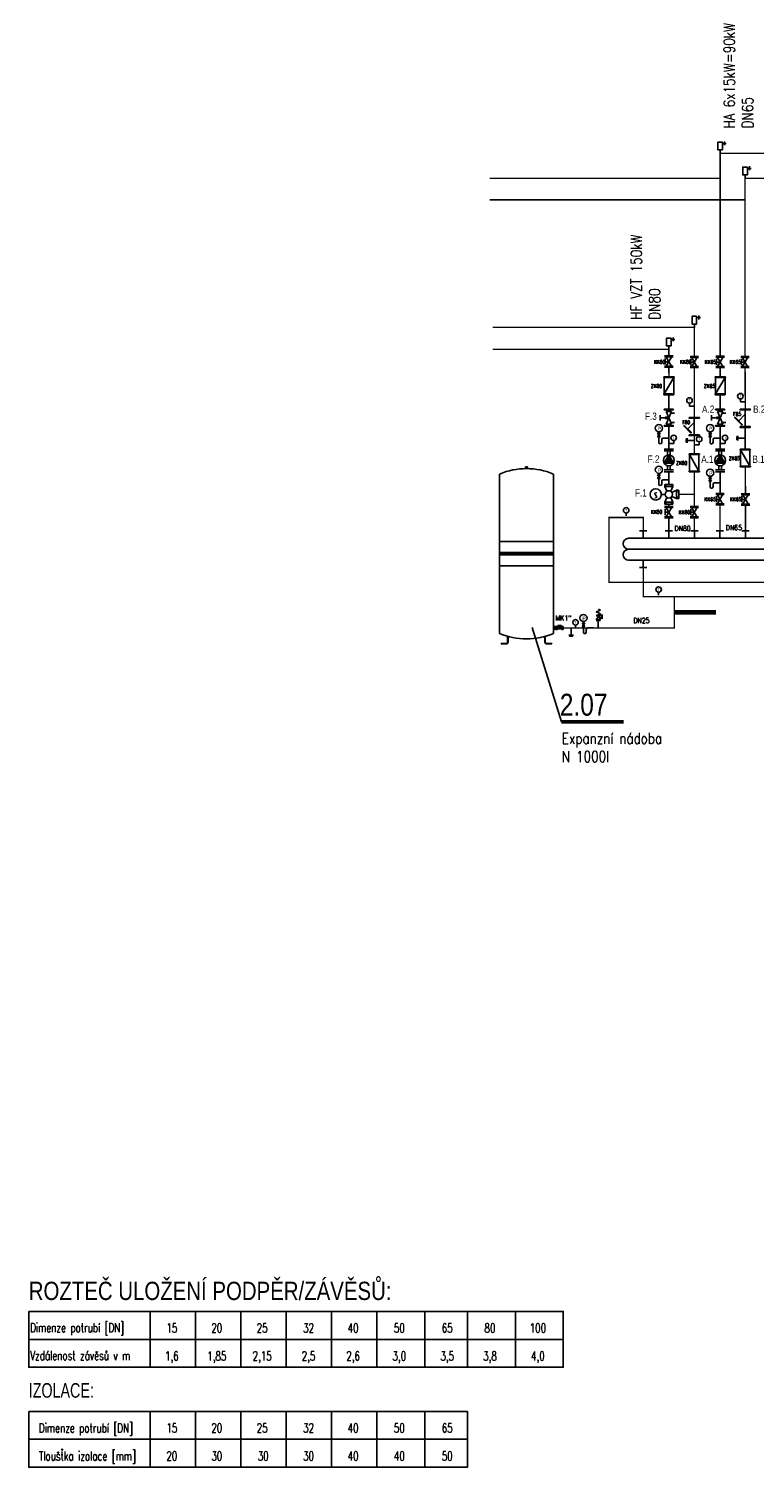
# Model space of a CAD drawing. Header units: millimetres. Extents: x -29085 to 3627694, y -159961 to 2281735.
# Tile 8 of 229: x 9867 to 19801, y 2114 to 21806. Entities that reach past the tile are written whole.
import ezdxf
from ezdxf.enums import TextEntityAlignment as Align

# ---------------------------------------------------------------- set-up
doc = ezdxf.new("R2010")
doc.units = ezdxf.units.MM
for name, pattern in [('ACAD_ISO04W100', [30, 24, -3, 0, -3]), ('DASHED', [19.05, 12.7, -6.35]), ('ČÁRKOVANÁ', [19.05, 12.7, -6.35])]:
    doc.linetypes.add(name, pattern=pattern)
for name, color, linetype in [('ARMATURY', 7, 'Continuous'), ('CH_armatury', 7, 'Continuous'), ('G armatury', 7, 'Continuous'), ('NWT-UT_TEXT', 90, 'Continuous'), ('NWT_UT_POZICE', 32, 'Continuous'), ('NWT_UT_PRIV', 1, 'Continuous'), ('NWT_UT_TEXT', 90, 'Continuous'), ('NWT_UT_ZARIZENI', 4, 'Continuous'), ('NWT_UT_ZARIZENÍ', 4, 'Continuous'), ('NWT_UT_ZPÁT', 150, 'DASHED'), ('UT_POZICE', 1, 'Continuous'), ('UT_SV', 3, 'ACAD_ISO04W100'), ('UT_TEXT', 90, 'Continuous')]:
    doc.layers.add(name, color=color, linetype=linetype)
doc.layers.add('G-TECHOLOGIE', color=6, linetype='Continuous', lineweight=20)
doc.layers.add('NEKO_armatury', color=7, linetype='Continuous', lineweight=25)
doc.styles.add('ARIAL', font='arial.ttf', dxfattribs={"width": 0.8})
doc.styles.add('ROMANS', font='romans.shx', dxfattribs={"width": 0.8})
doc.styles.add('Romans 0.7', font='romans.shx', dxfattribs={"width": 0.7})
doc.styles.get("Standard").update_dxf_attribs({"font": 'arial.ttf'})

# ---------------------------------------------------------------- blocks, each defined once
blk = doc.blocks.new('Vypouštěcí ventil')
at = {"layer": 'NEKO_armatury', "color": 0, "lineweight": -3}
for p, q in [((0, 0), (0, -5)), ((-1, -5), (-1, -4)), ((0, -5), (-1, -5)), ((0, -5), (1, -5)), ((1, -5), (1, -4))]:
    blk.add_line(p, q, dxfattribs=at)
blk = doc.blocks.new('TEPLOMĚR')
at = {"layer": 'NEKO_armatury', "color": 0, "lineweight": -3}
blk.add_line((0, 3.8), (0, 1.1), dxfattribs=at)
blk.add_circle((0, 6.2), 2.5, dxfattribs=at)
blk.add_text('T', height=2.5, dxfattribs=at).set_placement((0, 6.2), align=Align.MIDDLE_CENTER)
blk = doc.blocks.new('MANOMETR SMYČKA')
at = {"layer": 'NEKO_armatury', "lineweight": -3}
for p, q in [((-7.8, 4.5), (-10.4, 4.5)), ((-10.4, 1.3), (-7.8, 4.5)), ((-7.8, 1.3), (-10.4, 4.5)), ((-10.4, 1.3), (-7.8, 1.3)), ((-9.1, 5.8), (-9.1, 4.5)), ((-9.1, 4.5), (-7.8, 4.5)), ((-9.1, 1.3), (-9.1, -3.9)), ((-5.2, 0), (0, 0)), ((-7.8, -5.2), (-7.8, -5.2)), ((-6.5, -3.9), (-6.5, -1.3))]:
    blk.add_line(p, q, dxfattribs=at)
blk.add_circle((-9.1, 9.1), 3.25, dxfattribs=at)
for centre, start, end in [((-7.8, -3.9), 180, 270), ((-7.8, -3.9), 270, 0), ((-5.2, -1.3), 90, 180)]:
    blk.add_arc(centre, 1.3, start, end, dxfattribs=at)
at = {"color": 7}
blk.add_text('P', height=3.35, dxfattribs=at).set_placement((-10.1, 7))
blk = doc.blocks.new('ČERPADLO S PLYNULOU ZMĚNOU OTÁČEK (PŘÍRUBOVÉ)')
at = {"layer": 'NEKO_armatury', "lineweight": -3}
blk.add_hatch(color=256, dxfattribs=at).paths.add_polyline_path([(26043.94, 27754.68), (26042.58, 27752.34), (26045.29, 27752.34)])
for p, q in [((26040.79, 27758.68), (26047.09, 27758.68)), ((26047.09, 27757.43), (26040.79, 27757.43)), ((26043.94, 27757.43), (26042.06, 27757.43)), ((26043.94, 27757.43), (26042.94, 27757.43)), ((26042.94, 27757.43), (26042.94, 27755.01)), ((26043.94, 27757.43), (26045.81, 27757.43)), ((26043.94, 27757.43), (26047.09, 27757.43)), ((26043.94, 27757.43), (26044.94, 27757.43)), ((26044.94, 27757.43), (26044.94, 27755.01)), ((26040.69, 27749.05), (26043.94, 27754.68)), ((26040.69, 27749.05), (26047.19, 27749.05)), ((26041.2, 27749.95), (26046.67, 27749.95)), ((26041.69, 27750.8), (26046.18, 27750.8)), ((26042.12, 27751.53), (26045.76, 27751.53)), ((26042.46, 27752.13), (26045.41, 27752.13)), ((26042.58, 27752.34), (26045.29, 27752.34)), ((26042.94, 27744.43), (26042.94, 27746.84)), ((26043.94, 27754.68), (26047.19, 27749.05)), ((26044.94, 27744.43), (26044.94, 27746.84)), ((26047.09, 27744.43), (26040.79, 27744.43)), ((26040.79, 27743.18), (26047.09, 27743.18)), ((26043.94, 27744.43), (26042.06, 27744.43)), ((26043.94, 27744.43), (26042.94, 27744.43)), ((26043.94, 27744.43), (26045.81, 27744.43)), ((26043.94, 27744.43), (26047.09, 27744.43)), ((26043.94, 27744.43), (26044.94, 27744.43))]:
    blk.add_line(p, q, dxfattribs=at)
blk.add_circle((26043.94, 27750.93), 3.75, dxfattribs=at)
blk = doc.blocks.new('ČERPADLO-E PŘÍBUBOVÉ')
at = {"layer": 'NEKO_armatury', "lineweight": -3}
blk.add_blockref('ČERPADLO S PLYNULOU ZMĚNOU OTÁČEK (PŘÍRUBOVÉ)', (-26043.94, -27743.18), dxfattribs=at)
blk = doc.blocks.new('A$C00DB090D')
at = {"layer": 'CH_armatury', "color": 0}
for p, q in [((72, 245), (-68, 245)), ((-68, 245), (-68, 235)), ((72, 235), (-68, 235)), ((-63, 235), (-63, 10)), ((67, 235), (-63, 10)), ((53, 235), (-50, 235)), ((67, 235), (67, 10)), ((72, 235), (72, 245)), ((70, 10), (-70, 10)), ((-70, 10), (-70, 0)), ((70, 0), (-70, 0)), ((51, 0), (-51, 0)), ((70, 0), (70, 10))]:
    blk.add_line(p, q, dxfattribs=at)
blk = doc.blocks.new('RUČNÍ REGULAČNÍ VENTIL PŘÍRUBOVÝ')
at = {"layer": 'NEKO_armatury', "color": 0, "lineweight": -3}
for p, q in [((-3.08, 10.75), (3.08, 10.75)), ((-5.9, 5.38), (-5.9, 7.25)), ((-2.5, 5.38), (-5.9, 5.38)), ((-5.9, 5.38), (-5.9, 3.5)), ((-3.08, 0), (3.08, 0)), ((-2.5, 5.99), (0, 5.38)), ((-2.5, 4.74), (0, 5.38)), ((0, 5.38), (-2.5, 5.38)), ((-1.88, 9.75), (1.88, 9.75)), ((-1.88, 1), (1.88, 9.75)), ((-1.88, 9.75), (1.88, 1)), ((-1.88, 1), (1.88, 1)), ((1.88, 9.75), (1.39, 8.6)), ((1.39, 8.6), (3.89, 8.6)), ((1.88, 1), (1.4, 2.16)), ((1.4, 2.16), (3.9, 2.16))]:
    blk.add_line(p, q, dxfattribs=at)
at = {"layer": 'NEKO_armatury', "color": 0}
for points in [[(-3.08, 10.75), (-3.08, 11.15), (3.08, 11.15), (3.08, 10.75), (-3.08, 10.75)], [(-3.08, -0.4), (-3.08, 0), (3.08, 0), (3.08, -0.4), (-3.08, -0.4)]]:
    blk.add_lwpolyline(points, dxfattribs=at)
blk = doc.blocks.new('A$C04BD0CC1')
at = {"layer": 'NEKO_armatury', "ltscale": 40}
for p, q in [((-62, 267), (-166, 267)), ((-123, 327), (-123, 219)), ((0, 93), (0, 0))]:
    blk.add_line(p, q, dxfattribs=at)
blk.add_lwpolyline([(-62, 307), (62, 307), (62, 93), (-62, 93)], close=True, dxfattribs=at)
blk = doc.blocks.new('A$C64BC6BFD')
at = {"layer": 'CH_armatury'}
for p, q in [((-239, 32), (-239, -32)), ((-10, 0), (-239, 0)), ((-10, 32), (-10, -32)), ((-70, 0), (-158, -88))]:
    blk.add_line(p, q, dxfattribs=at)
for points in [[(-239, -70), (-249, -70), (-249, 70), (-239, 70)], [(0, -70), (-10, -70), (-10, 70), (0, 70)], [(-109, -138), (-116, -145), (-215, -46), (-208, -39)]]:
    blk.add_lwpolyline(points, close=True, dxfattribs=at)
blk = doc.blocks.new('3EV')
at = {"layer": 'NWT_UT_ZARIZENÍ', "color": 2}
for p, q in [((62, 125), (0, 125)), ((0, 125), (0, -125)), ((206, 62), (62, 125)), ((62, 125), (62, -125)), ((301, 113), (301, 225)), ((394, 62), (537, 125)), ((537, 125), (600, 125)), ((537, 125), (537, -125)), ((600, 125), (600, -125)), ((0, -125), (62, -125)), ((62, -125), (206, -62)), ((175, -238), (238, -94)), ((425, -238), (175, -238)), ((175, -238), (175, -300)), ((175, -300), (425, -300)), ((362, -94), (425, -238)), ((537, -125), (394, -62)), ((425, -300), (425, -238)), ((600, -125), (537, -125))]:
    blk.add_line(p, q, dxfattribs=at)
for centre, radius in [((301, 399), 173), ((300, 0), 112)]:
    blk.add_circle(centre, radius, dxfattribs=at)
for points in [[(62, 125), (62, 62), (0, 125), (0, 62)], [(537, 125), (537, 62), (600, 125), (600, 62)], [(62, -62), (62, -125), (0, -62), (0, -125)], [(237, -238), (175, -238), (237, -300), (175, -300)], [(425, -300), (362, -300), (425, -238), (362, -238)], [(537, -62), (537, -125), (600, -62), (600, -125)]]:
    blk.add_solid(points, dxfattribs=at)
at = {"layer": 'NWT_UT_ZARIZENÍ', "color": 2, "style": 'ROMANS'}
blk.add_text('~', height=220, rotation=179.8187, dxfattribs=at).set_placement((438, 493))
blk = doc.blocks.new('MKoprava')
at = {"layer": 'NWT_UT_ZARIZENI', "color": 2, "extrusion": (0, 1, 0)}
for p, q in [((259779, 68565), (259779, 68600)), ((259794, 68600), (259779, 68600)), ((259794, 68591), (259779, 68591)), ((259794, 68574), (259779, 68574)), ((259794, 68565), (259779, 68565)), ((259794, 68600), (259794, 68565)), ((259794, 68597), (259796, 68597)), ((259794, 68568), (259796, 68568)), ((259796, 68568), (259796, 68597)), ((259796, 68592), (259819, 68592)), ((259796, 68573), (259819, 68573)), ((259798, 68595), (259798, 68610)), ((259801, 68595), (259798, 68595)), ((259800, 68612), (259841, 68612)), ((259801, 68595), (259801, 68600)), ((259803, 68602), (259841, 68602)), ((259814, 68610), (259822, 68610)), ((259814, 68606), (259814, 68610)), ((259814, 68606), (259822, 68606)), ((259817, 68606), (259817, 68610)), ((259818, 68606), (259818, 68610)), ((259819, 68592), (259820, 68593)), ((259819, 68572), (259820, 68572)), ((259820, 68593), (259824, 68593)), ((259820, 68572), (259825, 68572)), ((259821, 68602), (259821, 68597)), ((259821, 68597), (259825, 68597)), ((259822, 68606), (259822, 68610)), ((259822, 68602), (259822, 68597)), ((259824, 68595), (259839, 68595)), ((259824, 68595), (259824, 68593)), ((259825, 68611), (259838, 68611)), ((259825, 68611), (259825, 68602)), ((259825, 68602), (259825, 68595)), ((259825, 68597), (259829, 68597)), ((259825, 68572), (259828, 68571)), ((259828, 68597), (259828, 68602)), ((259828, 68571), (259836, 68571)), ((259829, 68602), (259829, 68597)), ((259833, 68601), (259829, 68601)), ((259829, 68601), (259829, 68596)), ((259829, 68596), (259833, 68596)), ((259833, 68596), (259833, 68601)), ((259834, 68602), (259834, 68597)), ((259834, 68597), (259838, 68597)), ((259836, 68571), (259837, 68571)), ((259837, 68570), (259845, 68570)), ((259838, 68611), (259838, 68602)), ((259838, 68602), (259838, 68595)), ((259838, 68602), (259838, 68597)), ((259838, 68597), (259841, 68597)), ((259839, 68595), (259839, 68594)), ((259839, 68594), (259845, 68594)), ((259841, 68602), (259841, 68612)), ((259841, 68602), (259841, 68597)), ((259847, 68600), (259847, 68564)), ((259847, 68600), (259865, 68600)), ((259847, 68591), (259865, 68591)), ((259847, 68573), (259865, 68573)), ((259847, 68564), (259865, 68564)), ((259865, 68600), (259865, 68564))]:
    blk.add_line(p, q, dxfattribs=at)
at = {"layer": 'NWT_UT_ZARIZENI', "color": 2}
for p, q in [((259794, 68597), (259794, 68568)), ((259796, 68568), (259796, 68597)), ((259819, 68592), (259819, 68591)), ((259819, 68574), (259819, 68573)), ((259820, 68593), (259820, 68590)), ((259820, 68574), (259820, 68572)), ((259825, 68586), (259825, 68592)), ((259825, 68572), (259825, 68579)), ((259828, 68571), (259828, 68592)), ((259836, 68571), (259836, 68592)), ((259837, 68570), (259837, 68593)), ((259845, 68594), (259845, 68570))]:
    blk.add_line(p, q, dxfattribs=at)
blk.add_circle((259817, 68582), 8.5, dxfattribs=at)
at = {"layer": 'NWT_UT_ZARIZENI', "color": 2, "extrusion": (0, 0, -1)}
blk.add_circle((-259817, 68582), 2.5, dxfattribs=at)
for centre, radius, start, end in [((-259794, 68598), 0.4, 270, 330), ((-259794, 68567), 0.4, 30, 90), ((-259796, 68597), 0.4, 90, 180), ((-259796, 68568), 0.4, 180, 270), ((-259803, 68600), 2, 0, 90), ((-259819, 68593), 0.5, 210, 270), ((-259819, 68572), 0.5, 90, 150), ((-259820, 68593), 0.5, 30, 90), ((-259820, 68572), 0.5, 270, 330), ((-259825, 68570), 2, 90, 107.073), ((-259828, 68573), 2, 270, 287.073), ((-259836, 68570), 0.5, 90, 135), ((-259837, 68571), 0.5, 270, 315), ((-259845, 68596), 2, 180, 270), ((-259845, 68568), 2, 90, 180)]:
    blk.add_arc(centre, radius, start, end, dxfattribs=at)
at = {"layer": 'NWT_UT_ZARIZENI', "color": 2}
for centre, radius, start, end in [((259800, 68610), 2.5, 90, 180), ((259843, 68621), 33.9, 234.358, 237.0714), ((259826, 68594), 2.03, 236.2651, 254.6002), ((259828, 68601), 9.06, 255.5476, 268.5401), ((259831, 68601), 9.67, 250.8239, 299.0131), ((259827, 68590), 1.96, 70.7883, 88.3356), ((259835, 68594), 1.77, 306.2437, 335.0985), ((259824, 68617), 26.8, 297.7791, 302.6958), ((259837, 68592), 0.951, 119.282, 149.4036)]:
    blk.add_arc(centre, radius, start, end, dxfattribs=at)

msp = doc.modelspace()

# ---------------------------------------------------------------- linework, layer by layer
at = {"layer": 'ARMATURY'}
for p, q in [((17637.6, 13823.2), (17695.5, 13848.8)), ((17666.5, 13810.4), (17637.6, 13823.2)), ((17666.5, 13784.8), (17637.6, 13772)), ((17709.8, 13787.7), (17666.3, 13759.2)), ((17666.5, 13861.6), (17695.5, 13848.8)), ((17666.5, 13810.4), (17695.5, 13797.6)), ((17666.5, 13784.8), (17695.5, 13797.6)), ((17709.8, 13729.2), (17709.8, 13787.7)), ((17720.1, 13787.1), (17720.1, 13728.6)), ((17694.4, 13705.7), (17635.9, 13705.7)), ((17666.5, 13759.4), (17636.5, 13715.9)), ((17636.5, 13715.9), (17695, 13715.9)), ((17666.5, 13759.3), (17637.6, 13772)), ((17665.1, 13705.7), (17665.1, 13603.8)), ((17695, 13715.9), (17666.5, 13759.4))]:
    msp.add_line(p, q, dxfattribs=at)
msp.add_lwpolyline([(17666.5, 13759.3), (17709.8, 13729.2)], dxfattribs=at)
at = {"layer": 'G armatury'}
for p, q in [((18582.8, 17209.6), (18582.8, 17291.1)), ((18631.7, 17248.6), (18582.8, 17248.6)), ((18597.1, 17308.5), (18666.3, 17188.6)), ((18597.1, 17188.6), (18666.3, 17308.5)), ((18597.1, 17188.6), (18666.3, 17188.6)), ((18932.8, 17202.8), (18932.8, 17284.4)), ((18981.7, 17241.9), (18932.8, 17241.9)), ((18947.1, 17301.8), (19016.3, 17181.9)), ((18947.1, 17181.9), (19016.3, 17301.8)), ((18947.1, 17181.9), (19016.3, 17181.9)), ((19285.6, 17204.7), (19285.6, 17286.2)), ((19334.5, 17243.7), (19285.6, 17243.7)), ((19299.9, 17303.6), (19369.1, 17183.8)), ((19299.9, 17183.8), (19369.1, 17303.6)), ((19299.9, 17183.8), (19369.1, 17183.8)), ((19627.2, 17202.8), (19627.2, 17284.4)), ((19676, 17241.9), (19627.2, 17241.9)), ((19641.4, 17301.8), (19710.6, 17181.9)), ((19641.4, 17181.9), (19710.6, 17301.8)), ((19641.4, 17181.9), (19710.6, 17181.9)), ((19282.9, 15324.7), (19282.9, 15406.3)), ((19331.7, 15363.7), (19282.9, 15363.7)), ((19297.1, 15423.7), (19366.3, 15303.8)), ((19297.1, 15303.8), (19366.3, 15423.7)), ((19632.9, 15324.7), (19632.9, 15406.3)), ((19681.7, 15363.7), (19632.9, 15363.7)), ((19716.3, 15423.7), (19647.1, 15303.8)), ((19716.3, 15303.8), (19647.1, 15423.7)), ((18582.9, 15147.3), (18582.9, 15228.9)), ((18631.7, 15186.4), (18582.9, 15186.4)), ((18597.1, 15246.3), (18666.3, 15126.4)), ((18597.1, 15126.4), (18666.3, 15246.3)), ((18932.9, 15147.3), (18932.9, 15228.9)), ((18981.7, 15186.4), (18932.9, 15186.4)), ((18947.1, 15246.3), (19016.3, 15126.4)), ((18947.1, 15126.4), (19016.3, 15246.3)), ((19297.1, 15303.8), (19366.3, 15303.8))]:
    msp.add_line(p, q, dxfattribs=at)
at = {"layer": 'G-TECHOLOGIE', "color": 7}
for p, q in [((18689.4, 17326.8), (18574, 17326.8)), ((18689.4, 17308.5), (18574, 17308.5)), ((18689.4, 17188.6), (18574, 17188.6)), ((18689.4, 17170.4), (18574, 17170.4)), ((18689.4, 17170.4), (18574, 17170.4)), ((19039.4, 17320.1), (18924, 17320.1)), ((19039.4, 17301.8), (18924, 17301.8)), ((19039.4, 17181.9), (18924, 17181.9)), ((19039.4, 17163.6), (18924, 17163.6)), ((19039.4, 17163.6), (18924, 17163.6)), ((19392.2, 17321.9), (19276.8, 17321.9)), ((19392.2, 17303.6), (19276.8, 17303.6)), ((19392.2, 17183.8), (19276.8, 17183.8)), ((19392.2, 17165.5), (19276.8, 17165.5)), ((19392.2, 17165.5), (19276.8, 17165.5)), ((19733.7, 17320.1), (19618.4, 17320.1)), ((19733.7, 17301.8), (19618.4, 17301.8)), ((19733.7, 17181.9), (19618.4, 17181.9)), ((19733.7, 17163.6), (19618.4, 17163.6)), ((19733.7, 17163.6), (19618.4, 17163.6)), ((19389.4, 15441.9), (19274.1, 15441.9)), ((19389.4, 15423.7), (19274.1, 15423.7)), ((19389.4, 15423.7), (19274.1, 15423.7)), ((19389.4, 15423.7), (19274.1, 15423.7)), ((19624.1, 15441.9), (19739.4, 15441.9)), ((19624.1, 15423.7), (19739.4, 15423.7)), ((19624.1, 15423.7), (19739.4, 15423.7)), ((19624.1, 15423.7), (19739.4, 15423.7)), ((18689.4, 15264.6), (18574.1, 15264.6)), ((18689.4, 15246.3), (18574.1, 15246.3)), ((18689.4, 15246.3), (18574.1, 15246.3)), ((18689.4, 15246.3), (18574.1, 15246.3)), ((19039.4, 15264.6), (18924.1, 15264.6)), ((19039.4, 15246.3), (18924.1, 15246.3)), ((19039.4, 15246.3), (18924.1, 15246.3)), ((19039.4, 15246.3), (18924.1, 15246.3)), ((19389.4, 15303.8), (19274.1, 15303.8)), ((19389.4, 15285.5), (19274.1, 15285.5)), ((19389.4, 15285.5), (19274.1, 15285.5)), ((19624.1, 15303.8), (19739.4, 15303.8)), ((19624.1, 15285.5), (19739.4, 15285.5)), ((19624.1, 15285.5), (19739.4, 15285.5)), ((18689.4, 15126.4), (18574.1, 15126.4)), ((18689.4, 15108.2), (18574.1, 15108.2)), ((18689.4, 15108.2), (18574.1, 15108.2)), ((19039.4, 15126.4), (18924.1, 15126.4)), ((19039.4, 15108.2), (18924.1, 15108.2)), ((19039.4, 15108.2), (18924.1, 15108.2))]:
    msp.add_line(p, q, dxfattribs=at)
at = {"layer": 'NEKO_armatury'}
for points in [[(18914.7, 16640.9), (18981.7, 16640.9)], [(19611.9, 16699.3), (19679, 16699.3)], [(18698.8, 16128.4), (18631.7, 16128.4)], [(19047.1, 16111.4), (18980, 16111.4)], [(19401.6, 16128.4), (19334.5, 16128.4)]]:
    msp.add_lwpolyline(points, dxfattribs=at)
at = {"layer": 'NWT_UT_PRIV', "const_width": 20}
for points in [[(19334.5, 17321.9), (19334.5, 20100.9), (22573.1, 20100.9)], [(19334.5, 19759.4), (16176.2, 19759.4)], [(18981.7, 17321.9), (18981.7, 17417.7)], [(18633.5, 17041.2), (18631.7, 17165.5)], [(19334.5, 17041.2), (19334.5, 17165.5)], [(18631.7, 16596.6), (18631.7, 16796.6)], [(19334.5, 16596.6), (19334.5, 16796.6)], [(18631.7, 16051.9), (18631.7, 16375.5)], [(19334.5, 16051.9), (19334.5, 16365.5)], [(18631.7, 15567), (18631.7, 15741.9)], [(19334.5, 15423.7), (19334.5, 15741.9)], [(23714, 15497.9), (23106.1, 15497.9), (23106.1, 14228.9), (17813.8, 14228.9), (17813.8, 15116.1), (18281.7, 15116.1), (18281.7, 14930.8)], [(18766.7, 15432), (18981.7, 15432)], [(18631.7, 15264.6), (18631.7, 15297)], [(19331.7, 15303.8), (19331.7, 14930.8)], [(18631.7, 15108.2), (18631.7, 14930.8)]]:
    msp.add_lwpolyline(points, dxfattribs=at)
at = {"layer": 'NWT_UT_TEXT'}
for p, q in [((12149.7, 4247), (12149.7, 3482)), ((12770.4, 4247), (12770.4, 3482)), ((13391.2, 4247), (13391.2, 3482)), ((14011.9, 4247), (14011.9, 3482)), ((14632.6, 4247), (14632.6, 3482)), ((15289, 4247), (15289, 3482)), ((15874, 4247), (15874, 3482)), ((16530.4, 4247), (16530.4, 3482)), ((17186.8, 4247), (17186.8, 3482)), ((12149.7, 2878.6), (12149.7, 2113.6)), ((12770.4, 2878.6), (12770.4, 2113.6)), ((13391.2, 2878.6), (13391.2, 2113.6)), ((14011.9, 2878.6), (14011.9, 2113.6)), ((14632.6, 2878.6), (14632.6, 2113.6)), ((15874, 2878.6), (15874, 2113.6))]:
    msp.add_line(p, q, dxfattribs=at)
msp.add_lwpolyline([(17161.6, 12318.2), (16758.8, 13607.7)], dxfattribs=at)
at = {"layer": 'NWT_UT_TEXT', "const_width": 47.4}
msp.add_lwpolyline([(17161.6, 12318.2), (18014.5, 12318.2)], dxfattribs=at)
at = {"layer": 'NWT_UT_TEXT'}
for points in [[(9866.9, 4247), (9866.9, 3864.5), (17186.8, 3864.5), (17186.8, 4247)], [(11529, 4247), (11529, 3864.5), (17186.8, 3864.5), (17186.8, 4247)], [(9866.9, 3864.5), (9866.9, 3482), (15874, 3482), (15874, 3864.5)], [(11529, 3864.5), (11529, 3482), (17186.8, 3482), (17186.8, 3864.5)], [(9866.9, 2878.6), (9866.9, 2496.1), (15289, 2496.1), (15289, 2878.6)], [(11529, 2878.6), (11529, 2496.1), (15874, 2496.1), (15874, 2878.6)], [(9866.9, 2496.1), (9866.9, 2113.6), (15289, 2113.6), (15289, 2496.1)], [(11529, 2496.1), (11529, 2113.6), (15874, 2113.6), (15874, 2496.1)]]:
    msp.add_lwpolyline(points, close=True, dxfattribs=at)
at = {"layer": 'NWT_UT_ZARIZENI'}
for points in [[(19334.5, 19759.4), (19334.5, 19759.4)], [(19334.5, 19417.8), (19334.5, 19417.8)], [(16312.6, 15709.8), (16312.6, 13528.8)], [(17052.6, 15710.8), (17052.6, 13528.8)], [(17052.6, 14634.8), (17052.6, 14784.8), (16312.6, 14784.8)], [(18081.7, 14830.8), (22681.7, 14830.8)], [(18231.7, 14930.8), (18331.7, 14930.8)], [(18281.7, 14830.8), (18281.7, 14930.8)], [(18581.7, 14930.8), (18681.7, 14930.8)], [(18631.7, 14830.8), (18631.7, 14930.8)], [(18931.7, 14930.8), (19031.7, 14930.8)], [(18981.7, 14830.8), (18981.7, 14930.8)], [(19281.7, 14930.8), (19381.7, 14930.8)], [(19331.7, 14830.8), (19331.7, 14930.8)], [(19631.7, 14930.8), (19731.7, 14930.8)], [(19681.7, 14830.8), (19681.7, 14930.8)], [(17052.6, 14634.8), (16312.6, 14634.3)], [(17052.6, 14619.8), (16312.6, 14619.3)], [(17052.6, 14604.8), (16312.6, 14604.3)], [(17052.6, 14603.8), (17052.6, 14453.8), (16312.6, 14453.8)], [(18081.7, 14680.8), (22681.7, 14680.8)], [(18281.7, 14530.8), (18081.7, 14530.8)], [(18231.7, 14430.8), (18331.7, 14430.8)], [(18281.7, 14530.8), (22681.7, 14530.8)], [(18281.7, 14530.8), (18281.7, 14430.8)], [(17052.6, 13528.8), (17052.6, 13678.8)], [(16337.6, 13383.8), (16337.6, 13389.2)], [(17027.6, 13383.8), (17027.6, 13389.2)]]:
    msp.add_lwpolyline(points, dxfattribs=at)
for centre, radius, start, end in [((16682.6, 14823), 961.8, 67.37491, 112.62509), ((18081.7, 14755.8), 75, 90, 270), ((18081.7, 14605.8), 75, 90, 270), ((16682.6, 14415), 961.8, 247.37491, 292.62509)]:
    msp.add_arc(centre, radius, start, end, dxfattribs=at)
at = {"layer": 'NWT_UT_ZARIZENÍ', "extrusion": (0, 1, 0)}
for p, q in [((16669.1, 15787.2), (16669.1, 15806.9)), ((16694.8, 15808.1), (16670.5, 15808.1)), ((16670.5, 15786), (16694.8, 15786)), ((16696.1, 15787.2), (16696.1, 15806.9)), ((16424.6, 13410.8), (16424.6, 13488.5)), ((16430.1, 13487), (16430.1, 13410.8)), ((16935.1, 13487), (16935.1, 13410.8)), ((16940.6, 13410.8), (16940.6, 13488.5)), ((16337.6, 13389.2), (16378.1, 13389.2)), ((16378.1, 13383.8), (16337.6, 13383.8)), ((16378.1, 13389.2), (16402.9, 13389.2)), ((16402.9, 13383.8), (16378.1, 13383.8)), ((16987.1, 13389.2), (16962.3, 13389.2)), ((16962.3, 13383.8), (16987.1, 13383.8)), ((17027.6, 13389.2), (16987.1, 13389.2)), ((16987.1, 13383.8), (17027.6, 13383.8))]:
    msp.add_line(p, q, dxfattribs=at)
at = {"layer": 'NWT_UT_ZARIZENÍ'}
for p, q in [((17086.4, 13603.8), (17052.6, 13603.8)), ((16371.4, 13383.8), (16371.4, 13389.2)), ((16993.9, 13383.8), (16993.9, 13389.2))]:
    msp.add_line(p, q, dxfattribs=at)
msp.add_lwpolyline([(17052.6, 13585.6), (17086.4, 13585.6), (17086.4, 13621.9), (17052.6, 13621.9)], close=True, dxfattribs=at)
for centre, radius, start, end in [((16403, 13410.9), 21.7, 269.83911, 359.84973), ((16403, 13410.9), 27.1, 269.83982, 359.85318), ((16962.2, 13410.9), 27.1, 180.14682, 270.16018), ((16962.2, 13410.9), 21.7, 180.15027, 270.16089)]:
    msp.add_arc(centre, radius, start, end, dxfattribs=at)
for centre, major_axis, start_param, end_param in [((16670.5, 15806.9), (-1.35, 0), -1.5707963, 0), ((16670.5, 15787.2), (-1.35, 0), 0, 1.5707963), ((16673.2, 15784.8), (-1.35, 0), -3.1415927, -1.5707963), ((16682.6, 15808.1), (-4.05, 0), -3.1415927, 0), ((16692.1, 15784.8), (-1.35, 0), -1.5707963, 0), ((16694.8, 15806.9), (-1.35, 0), -3.1415927, -1.5707963), ((16694.8, 15787.2), (-1.35, 0), 1.5707963, 3.1415927)]:
    msp.add_ellipse(centre, major_axis=major_axis, ratio=0.9090909, start_param=start_param, end_param=end_param, dxfattribs=at)
at = {"layer": 'NWT_UT_ZPÁT', "color": 1, "ltscale": 0.25, "const_width": 20}
for points in [[(19676, 17321.9), (19676, 19759.4), (22573.1, 19759.4)], [(19676, 19464.2), (16176.2, 19464.2)], [(18981.7, 17417.7), (18981.7, 17717.7), (16219, 17717.7)], [(18631.7, 17417.7), (16219, 17417.7)], [(22724.3, 13689.1), (22615.7, 13689.1), (22076.8, 13689.1), (22076.8, 14032.1), (18281.7, 14032.1), (18281.7, 14430.8)], [(18706.1, 14032.1), (18706.1, 13603.8), (17183, 13603.8)]]:
    msp.add_lwpolyline(points, dxfattribs=at)
at = {"layer": 'NWT_UT_ZPÁT', "color": 1, "const_width": 20}
for points in [[(18631.7, 17326.8), (18631.7, 17417.7)], [(18981.7, 16485.3), (18981.7, 17165.5)], [(19679, 16598.5), (19676, 17165.5)], [(19677.2, 16051.9), (19677.2, 16349.4)], [(18980, 15986.6), (18980, 16236.2)], [(19679, 15807.3), (19681.7, 15423.7)], [(18981.7, 15264.6), (18981.7, 15741.9)], [(19681.7, 15303.8), (19681.7, 14930.8)], [(18981.7, 15107.6), (18981.7, 14930.8)]]:
    msp.add_lwpolyline(points, dxfattribs=at)
at = {"layer": 'UT_SV', "ltscale": 8, "const_width": 65.5}
msp.add_lwpolyline([(18706.1, 13817.9), (19275.7, 13817.9)], dxfattribs=at)

# ---------------------------------------------------------------- block references
at = {"xscale": -1.125, "yscale": 1.125, "zscale": 1.125}
msp.add_blockref('MKoprava', (309434.1, -63551.4), dxfattribs=at)
at = {"layer": 'NEKO_armatury', "ltscale": 40, "xscale": -0.5, "yscale": 0.5, "zscale": 0.5}
for p in [(19334.5, 20100.9), (19676, 19759.4), (18981.7, 17717.7), (18631.7, 17417.7)]:
    msp.add_blockref('A$C04BD0CC1', p, dxfattribs=at)
at = {"layer": 'NEKO_armatury', "linetype": 'ČÁRKOVANÁ'}
msp.add_blockref('A$C00DB090D', (18631.7, 16796.6), dxfattribs=at)
at = {"layer": 'NEKO_armatury', "linetype": 'ČÁRKOVANÁ', "rotation": 359.9999992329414}
msp.add_blockref('A$C00DB090D', (19334.5, 16796.6), dxfattribs=at)
at = {"layer": 'NEKO_armatury'}
for name, p, xscale, yscale, zscale in [('TEPLOMĚR', (18914.7, 16624.9), -15, 15, 15), ('TEPLOMĚR', (19611.9, 16683.2), -15, 15, 15), ('RUČNÍ REGULAČNÍ VENTIL PŘÍRUBOVÝ', (18631.7, 16373.5), 20, 20, 20), ('MANOMETR SMYČKA', (18631.7, 16201.9), 15, 15, 15), ('TEPLOMĚR', (18698.8, 16112.3), 15, 15, 15), ('ČERPADLO-E PŘÍBUBOVÉ', (18631.7, 15741.9), 20, 20, 20), ('MANOMETR SMYČKA', (18631.7, 15632), 15, 15, 15), ('TEPLOMĚR', (18047.8, 15120.3), 15, 15, 15), ('TEPLOMĚR', (18491.9, 14036.3), 15, 15, 15), ('MANOMETR SMYČKA', (17599.5, 13602.9), 15, 15, 15), ('Vypouštěcí ventil', (17295.1, 13603.8), 22.5, 22.5, 22.5), ('TEPLOMĚR', (17354.7, 13587.7), 15, 15, 15)]:
    msp.add_blockref(name, p, dxfattribs=dict(at, xscale=xscale, yscale=yscale, zscale=zscale))
for name, p, xscale, yscale, zscale, rotation in [('RUČNÍ REGULAČNÍ VENTIL PŘÍRUBOVÝ', (19334.5, 16373.5), 20, 20, 20, 359.9999992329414), ('MANOMETR SMYČKA', (19334.5, 16201.9), 15, 15, 15, 359.9999992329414), ('Vypouštěcí ventil', (18980, 16171.3), -22.5, 22.5, 22.5, 270), ('TEPLOMĚR', (19047.1, 16095.3), 15, 15, 15, 359.9999992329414), ('TEPLOMĚR', (19401.6, 16112.3), 15, 15, 15, 359.9999992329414), ('Vypouštěcí ventil', (19677.2, 16200.7), -22.5, 22.5, 22.5, 270), ('ČERPADLO-E PŘÍBUBOVÉ', (19334.5, 15741.9), 20, 20, 20, 359.9999992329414), ('MANOMETR SMYČKA', (19334.5, 15591.9), 15, 15, 15, 359.9999992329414)]:
    msp.add_blockref(name, p, dxfattribs=dict(at, xscale=xscale, yscale=yscale, zscale=zscale, rotation=rotation))
at = {"layer": 'NEKO_armatury', "xscale": -1, "rotation": 270}
for p in [(19677.2, 16598.5), (18980, 16485.3)]:
    msp.add_blockref('A$C64BC6BFD', p, dxfattribs=at)
at = {"layer": 'NEKO_armatury', "linetype": 'ČÁRKOVANÁ', "xscale": -1}
for p in [(18981.7, 15741.9), (19679, 15807.3)]:
    msp.add_blockref('A$C00DB090D', p, dxfattribs=at)
at = {"layer": 'NWT_UT_ZARIZENÍ', "xscale": -0.4500000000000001, "yscale": 0.4500000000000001, "zscale": 0.4500000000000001, "rotation": 90}
msp.add_blockref('3EV', (18631.7, 15567), dxfattribs=at)

# ---------------------------------------------------------------- texts
at = {"layer": 'NWT-UT_TEXT', "color": 2, "style": 'ARIAL'}
for s, height, width, p in [('ROZTEČ ULOŽENÍ PODPĚR/ZÁVĚSŮ:', 250, 0.8, (9866.9, 4403)), ('IZOLACE:', 200, 0.7, (9866.9, 3065.5))]:
    msp.add_text(s, height=height, dxfattribs=dict(at, width=width)).set_placement(p)
at = {"layer": 'NWT_UT_POZICE', "color": 1, "style": 'ARIAL', "width": 0.8}
msp.add_text('2.07', height=300, rotation=359.9994, dxfattribs=at).set_placement((17139.1, 12402.4))
at = {"layer": 'NWT_UT_TEXT', "style": 'Romans 0.7', "width": 0.7}
for s, p in [('Dimenze potrubí [DN]', (9885.3, 3962.9)), ('Vzdálenost závěsů v m', (9885.3, 3580.4)), ('Dimenze potrubí [DN]', (10005.7, 2588.4)), ('Tloušťka izolace [mm]', (10005.7, 2205.9))]:
    msp.add_text(s, height=125, dxfattribs=at).set_placement(p)
for s, p in [('15', (11826.2, 3956.7)), ('20', (12442.1, 3956.7)), ('25', (13062.8, 3956.7)), ('32', (13698, 3956.7)), ('40', (14308.4, 3956.7)), ('50', (14941, 3956.7)), ('65', (15597.4, 3956.7)), ('80', (16182.4, 3956.7)), ('100', (16838.8, 3956.7)), ('1,6', (11826.2, 3574.2)), ('1,85', (12442.1, 3574.2)), ('2,15', (13062.8, 3574.2)), ('2,5', (13698, 3574.2)), ('2,6', (14308.4, 3574.2)), ('3,0', (14941, 3574.2)), ('3,5', (15597.4, 3574.2)), ('3,8', (16182.4, 3574.2)), ('4,0', (16838.8, 3574.2)), ('15', (11826.2, 2588.4)), ('20', (12442.1, 2588.4)), ('25', (13062.8, 2588.4)), ('32', (13698, 2588.4)), ('40', (14308.4, 2588.4)), ('50', (14941, 2588.4)), ('65', (15597.4, 2588.4)), ('20', (11826.2, 2205.9)), ('30', (12442.1, 2205.9)), ('30', (13077.3, 2205.9)), ('30', (13698, 2205.9)), ('40', (14308.4, 2205.9)), ('40', (14941, 2205.9)), ('50', (15597.4, 2205.9))]:
    msp.add_text(s, height=125, dxfattribs=at).set_placement(p, align=Align.CENTER)
at = {"layer": 'NWT_UT_TEXT', "insert": (17166.4, 12167.1), "char_height": 150, "attachment_point": 1, "style": 'ROMANS'}
msp.add_mtext_dynamic_manual_height_columns('Expanzní nádoba\\PN 1000l', width=1638.982, gutter_width=12.5, heights=[0], dxfattribs=at)
at = {"layer": 'UT_POZICE', "char_height": 100, "width": 271.08, "attachment_point": 3, "rotation": 0.0006, "style": 'ARIAL'}
for s, insert in [('F.3', (18466.6, 16551.8)), ('A.2', (19254, 16648.4)), ('B.2', (19954, 16648.4)), ('F.2', (18502.9, 15965)), ('A.1', (19243.8, 15962.8)), ('B.1', (19943.8, 15962.8)), ('F.1', (18330.8, 15502.2))]:
    msp.add_mtext(s, dxfattribs=dict(at, insert=insert))
at = {"layer": 'UT_TEXT', "char_height": 150, "attachment_point": 7, "rotation": 90, "style": 'ROMANS'}
for s, insert in [('\\A1;\\pxql;HA 6x15kW=90kW\\PDN65', (19784.5, 20443)), ('\\A1;\\pxql;HF VZT 150kW\\PDN80', (18511.6, 17823.6))]:
    msp.add_mtext_dynamic_manual_height_columns(s, width=1527.363, gutter_width=755.6, heights=[1425.4], dxfattribs=dict(at, insert=insert))
at = {"layer": 'UT_TEXT', "style": 'ROMANS'}
for s, width, insert, char_height, attachment_point in [('\\pxql;KK80', 237.65, (18664.2, 17269.1), 50, 3), ('\\pxql;KK80', 237.65, (19023.9, 17271), 50, 3), ('\\pxql;KK65', 237.65, (19359.6, 17269.2), 50, 3), ('\\pxql;KK65', 237.65, (19701.2, 17269.2), 50, 3), ('\\pxql,t2;ZK80', 237.65, (18622, 16939.4), 50, 3), ('\\pxql,t2;ZK65', 237.65, (19349.9, 16939.4), 50, 3), ('\\pxql,t2;F65', 147.265, (19658.4, 16556.4), 50, 3), ('\\pxql,t2;F80', 147.265, (18961.1, 16443.1), 50, 3), ('\\pxql,t2;ZK65', 237.65, (19690.9, 15950.1), 50, 3), ('\\pxql,t2;ZK80', 237.65, (18968.5, 15884.8), 50, 3), ('\\pxql;KK65', 237.65, (19356.9, 15389.2), 50, 3), ('\\pxql;KK65', 237.65, (19706.9, 15389.2), 50, 3), ('\\pxql;KK80', 237.65, (18624.1, 15217.6), 50, 3), ('\\pxql;KK80', 237.65, (19005.1, 15211.9), 50, 3), ('\\pxql;DN80', 237.65, (18947.6, 15001.6), 70, 3), ('\\pxql;DN65', 237.65, (19649.9, 15012.7), 70, 3), ('\\pxql;MK1"', 237.65, (17079.4, 13776), 70, 1), ('\\pxql;DN25', 237.65, (18146.6, 13740.7), 70, 1)]:
    msp.add_mtext_dynamic_manual_height_columns(s, width=width, gutter_width=12.5, heights=[0], dxfattribs=dict(at, insert=insert, char_height=char_height, attachment_point=attachment_point))

doc.saveas('drawing.dxf')
